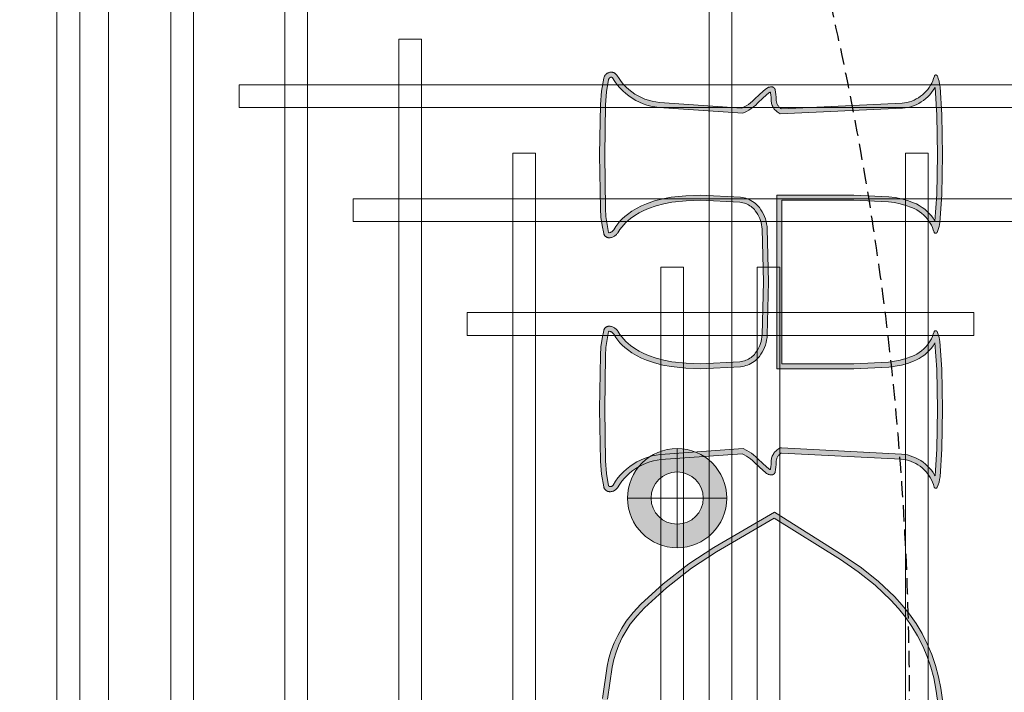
# Model space of a CAD drawing. Header units: millimetres. Extents: x -2073 to 35483, y -49920 to 11085.
# Tile 12 of 70: x 2967 to 3740, y -41444 to -40916. Entities that reach past the tile are written whole.
import ezdxf

# ---------------------------------------------------------------- set-up
doc = ezdxf.new("R2010")
doc.units = ezdxf.units.MM
doc.linetypes.add('DASHED', pattern=[19.05, 12.7, -6.35])
doc.linetypes.add('HIDDEN', pattern=[0.375, 0.25, -0.125])
for name, color, linetype, lineweight in [('Ceiling', 14, 'Continuous', 9), ('E Celing Lighting', 5, 'DASHED', 5), ('Lighting (Ceiling)', 160, 'Continuous', 15)]:
    doc.layers.add(name, color=color, linetype=linetype, lineweight=lineweight)
for name, color, linetype, true_color in [('FIRE-SPKLR-EQP-MPA-12SM-C', 2, 'HIDDEN', 0xffff00), ('RCP LAYOUT', 9, 'Continuous', 0x808080), ('UPRIGHT SPRINKLER EQP', 1, 'Continuous', 0xff0000)]:
    doc.layers.add(name, color=color, linetype=linetype, true_color=true_color)
doc.layers.add('PENDENT SPRINKLER', color=7, linetype='Continuous')

# ---------------------------------------------------------------- blocks, each defined once
blk = doc.blocks.new('SPKLR-EQP-PENDENT-68C')
at = {"layer": 'FIRE-SPKLR-EQP-MPA-12SM-C'}
blk.add_circle((0, 0), 2450, dxfattribs=at)
blk = doc.blocks.new('UPRIGHT SPRINKLER')
at = {"layer": 'FIRE-SPKLR-EQP-MPA-12SM-C', "linetype": 'DASHED'}
blk.add_circle((0, 0), 2450, dxfattribs=at)
blk = doc.blocks.new('kuaryfjeh')
at = {"ltscale": 0.25, "true_color": 0x808080}
h = blk.add_hatch(color=8, dxfattribs=at)
h.dxf.hatch_style = 1
h.paths.add_polyline_path([(53.457, -5.655), (53.454, -5.651), (53.45, -5.647), (53.446, -5.644), (53.441, -5.641), (53.438, -5.64), (53.435, -5.639), (53.071, -5.574), (52.703, -5.545), (51.164, -5.522), (49.574, -5.544), (49.336, -5.558), (49.101, -5.59), (48.868, -5.637), (48.866, -5.638), (48.865, -5.639), (48.863, -5.64), (48.861, -5.642), (48.86, -5.644), (48.859, -5.646), (48.858, -5.648), (48.858, -5.65), (48.857, -5.652), (48.857, -5.655), (48.86, -5.669), (48.864, -5.682), (48.868, -5.695), (48.873, -5.708), (48.879, -5.72), (48.886, -5.731), (48.894, -5.743), (48.902, -5.753), (48.911, -5.763), (48.921, -5.772), (48.931, -5.781), (48.942, -5.789), (49.038, -5.85), (49.119, -5.909), (49.196, -5.973), (49.268, -6.042), (49.336, -6.116), (49.399, -6.194), (49.493, -6.328), (49.577, -6.468), (49.652, -6.614), (49.716, -6.765), (49.798, -7.002), (49.862, -7.245), (49.907, -7.492), (49.954, -7.921), (49.969, -8.353), (49.91, -9.543), (49.903, -9.598), (49.892, -9.652), (49.877, -9.705), (49.859, -9.757), (49.838, -9.807), (49.813, -9.856), (49.785, -9.903), (49.754, -9.948), (49.72, -9.991), (49.683, -10.031), (49.643, -10.069), (49.601, -10.104), (49.539, -10.149), (49.475, -10.189), (49.408, -10.224), (49.338, -10.255), (49.267, -10.282), (49.195, -10.303), (49.12, -10.32), (49.046, -10.331), (48.971, -10.337), (47.397, -10.375), (45.823, -10.337), (45.749, -10.331), (45.674, -10.32), (45.6, -10.303), (45.527, -10.282), (45.456, -10.255), (45.386, -10.224), (45.319, -10.189), (45.255, -10.149), (45.193, -10.104), (45.151, -10.069), (45.112, -10.031), (45.075, -9.991), (45.04, -9.948), (45.009, -9.903), (44.981, -9.856), (44.956, -9.807), (44.935, -9.757), (44.917, -9.705), (44.902, -9.652), (44.891, -9.598), (44.884, -9.543), (44.825, -8.353), (44.84, -7.921), (44.887, -7.492), (44.932, -7.245), (44.996, -7.002), (45.078, -6.765), (45.142, -6.614), (45.217, -6.468), (45.301, -6.328), (45.395, -6.194), (45.458, -6.116), (45.526, -6.042), (45.598, -5.973), (45.675, -5.909), (45.756, -5.85), (45.852, -5.789), (45.863, -5.781), (45.873, -5.772), (45.883, -5.763), (45.892, -5.753), (45.9, -5.743), (45.908, -5.731), (45.915, -5.72), (45.921, -5.708), (45.926, -5.695), (45.93, -5.682), (45.934, -5.669), (45.937, -5.656), (45.937, -5.654), (45.937, -5.651), (45.936, -5.649), (45.936, -5.647), (45.935, -5.645), (45.933, -5.643), (45.932, -5.641), (45.93, -5.64), (45.929, -5.639), (45.927, -5.638), (45.693, -5.59), (45.458, -5.558), (45.22, -5.544), (43.63, -5.522), (42.144, -5.546), (41.764, -5.575), (41.39, -5.639), (41.385, -5.64), (41.38, -5.642), (41.375, -5.644), (41.37, -5.646), (41.366, -5.649), (41.361, -5.652), (41.357, -5.655), (41.353, -5.659), (41.349, -5.663), (41.345, -5.667), (41.342, -5.672), (41.339, -5.676), (41.336, -5.681), (41.334, -5.686), (41.331, -5.691), (41.33, -5.697), (41.328, -5.702), (41.328, -5.706), (41.327, -5.709), (41.327, -5.713), (41.327, -5.716), (41.327, -5.72), (41.328, -5.723), (41.329, -5.727), (41.33, -5.73), (41.331, -5.733), (41.332, -5.736), (41.334, -5.74), (41.335, -5.743), (41.337, -5.745), (41.34, -5.748), (41.342, -5.751), (41.344, -5.753), (41.347, -5.755), (41.35, -5.757), (41.454, -5.823), (41.55, -5.894), (41.642, -5.972), (41.728, -6.055), (41.809, -6.144), (41.883, -6.238), (41.951, -6.337), (42.013, -6.441), (42.067, -6.548), (42.114, -6.659), (42.153, -6.773), (42.185, -6.889), (42.209, -7.007), (42.225, -7.126), (42.393, -9.617), (42.341, -9.724), (42.3, -9.796), (42.254, -9.865), (42.205, -9.932), (42.152, -9.996), (42.098, -10.054), (41.941, -10.219), (41.793, -10.385), (41.787, -10.392), (41.783, -10.399), (41.779, -10.406), (41.775, -10.413), (41.772, -10.42), (41.769, -10.427), (41.767, -10.433), (41.793, -10.437), (41.858, -10.446), (41.923, -10.451), (41.994, -10.453), (42.019, -10.454), (42.05, -10.456), (42.079, -10.461), (42.109, -10.468), (42.138, -10.477), (42.166, -10.488), (42.194, -10.5), (42.221, -10.514), (42.246, -10.53), (42.271, -10.548), (42.295, -10.567), (42.317, -10.588), (42.338, -10.61), (42.357, -10.633), (42.375, -10.658), (42.413, -10.719), (42.249, -14.344), (42.238, -14.428), (42.222, -14.511), (42.2, -14.592), (42.173, -14.672), (42.141, -14.75), (42.103, -14.825), (42.061, -14.898), (42.013, -14.968), (41.961, -15.034), (41.905, -15.097), (41.845, -15.155), (41.781, -15.209), (41.713, -15.259), (41.642, -15.305), (41.634, -15.309), (42.452, -15.362), (43.63, -15.378), (44.804, -15.362), (45.593, -15.308), (45.575, -15.297), (45.505, -15.252), (45.439, -15.203), (45.376, -15.149), (45.306, -15.079), (45.242, -15.005), (45.184, -14.926), (45.131, -14.843), (45.085, -14.757), (45.046, -14.667), (44.984, -14.492), (44.934, -14.313), (44.897, -14.13), (44.873, -13.945), (44.825, -12.903), (44.825, -10.618), (49.969, -10.618), (49.969, -12.903), (49.921, -13.945), (49.897, -14.13), (49.86, -14.313), (49.81, -14.492), (49.748, -14.667), (49.709, -14.757), (49.663, -14.843), (49.61, -14.926), (49.552, -15.005), (49.488, -15.079), (49.418, -15.149), (49.356, -15.203), (49.289, -15.252), (49.22, -15.297), (49.201, -15.308), (49.99, -15.362), (51.164, -15.378), (52.34, -15.362), (53.141, -15.309), (53.121, -15.298), (53.049, -15.252), (52.979, -15.201), (52.914, -15.146), (52.852, -15.086), (52.794, -15.023), (52.741, -14.955), (52.692, -14.885), (52.648, -14.811), (52.609, -14.734), (52.576, -14.654), (52.547, -14.573), (52.525, -14.49), (52.507, -14.406), (52.496, -14.319), (52.318, -10.763), (52.318, -10.71), (52.353, -10.657), (52.37, -10.633), (52.389, -10.61), (52.41, -10.588), (52.432, -10.567), (52.456, -10.548), (52.48, -10.53), (52.506, -10.514), (52.533, -10.5), (52.561, -10.488), (52.589, -10.477), (52.618, -10.468), (52.647, -10.461), (52.677, -10.456), (52.707, -10.453), (52.733, -10.453), (52.803, -10.451), (52.869, -10.446), (52.934, -10.437), (52.96, -10.432), (52.958, -10.427), (52.955, -10.42), (52.952, -10.413), (52.948, -10.405), (52.944, -10.399), (52.94, -10.392), (52.934, -10.385), (52.786, -10.219), (52.629, -10.054), (52.576, -9.997), (52.523, -9.935), (52.475, -9.869), (52.431, -9.801), (52.39, -9.73), (52.337, -9.624), (52.512, -7.172), (52.529, -7.05), (52.554, -6.93), (52.588, -6.811), (52.628, -6.695), (52.677, -6.582), (52.733, -6.473), (52.796, -6.367), (52.865, -6.266), (52.942, -6.17), (53.024, -6.079), (53.113, -5.994), (53.206, -5.915), (53.305, -5.843), (53.415, -5.774), (53.421, -5.769), (53.426, -5.765), (53.432, -5.759), (53.437, -5.754), (53.441, -5.748), (53.446, -5.742), (53.449, -5.736), (53.453, -5.729), (53.456, -5.722)], flags=16)
h.paths.add_polyline_path([(53.514, -5.51), (53.525, -5.516), (53.535, -5.523), (53.545, -5.531), (53.555, -5.539), (53.563, -5.548), (53.572, -5.558), (53.579, -5.568), (53.586, -5.579), (53.593, -5.59), (53.598, -5.601), (53.603, -5.613), (53.607, -5.625), (53.61, -5.638), (53.612, -5.65), (53.613, -5.663), (53.614, -5.676), (53.614, -5.693), (53.612, -5.71), (53.61, -5.728), (53.606, -5.745), (53.601, -5.761), (53.595, -5.778), (53.588, -5.793), (53.58, -5.809), (53.572, -5.824), (53.562, -5.838), (53.551, -5.852), (53.539, -5.864), (53.527, -5.876), (53.513, -5.887), (53.499, -5.898), (53.39, -5.967), (53.299, -6.034), (53.213, -6.106), (53.132, -6.184), (53.056, -6.267), (52.986, -6.356), (52.922, -6.448), (52.864, -6.545), (52.813, -6.646), (52.768, -6.75), (52.731, -6.856), (52.7, -6.965), (52.677, -7.076), (52.661, -7.188), (52.49, -9.594), (52.522, -9.659), (52.558, -9.723), (52.598, -9.783), (52.642, -9.842), (52.688, -9.898), (52.738, -9.951), (52.896, -10.117), (53.049, -10.288), (53.06, -10.302), (53.07, -10.317), (53.079, -10.332), (53.087, -10.347), (53.094, -10.363), (53.1, -10.38), (53.105, -10.397), (53.109, -10.414), (53.112, -10.432), (53.114, -10.449), (53.114, -10.467), (53.114, -10.474), (53.114, -10.481), (53.112, -10.488), (53.111, -10.494), (53.109, -10.501), (53.107, -10.508), (53.104, -10.514), (53.1, -10.52), (53.097, -10.526), (53.093, -10.532), (53.088, -10.537), (53.084, -10.542), (53.079, -10.547), (53.073, -10.552), (53.068, -10.556), (53.062, -10.559), (53.056, -10.563), (53.05, -10.566), (53.043, -10.568), (53.037, -10.57), (53.03, -10.572), (52.957, -10.585), (52.885, -10.595), (52.811, -10.601), (52.738, -10.603), (52.717, -10.603), (52.697, -10.605), (52.677, -10.609), (52.657, -10.613), (52.637, -10.619), (52.618, -10.626), (52.599, -10.635), (52.581, -10.644), (52.564, -10.655), (52.547, -10.667), (52.531, -10.68), (52.516, -10.694), (52.502, -10.709), (52.489, -10.725), (52.476, -10.742), (52.468, -10.754), (52.468, -10.759), (52.645, -14.305), (52.655, -14.381), (52.671, -14.455), (52.691, -14.529), (52.716, -14.601), (52.745, -14.671), (52.78, -14.738), (52.818, -14.804), (52.861, -14.866), (52.909, -14.926), (52.96, -14.982), (53.014, -15.035), (53.072, -15.083), (53.133, -15.128), (53.197, -15.168), (53.264, -15.205), (53.332, -15.236), (53.403, -15.263), (53.478, -15.285), (53.481, -15.287), (53.484, -15.288), (53.487, -15.289), (53.49, -15.291), (53.492, -15.293), (53.495, -15.295), (53.497, -15.297), (53.499, -15.3), (53.501, -15.302), (53.503, -15.305), (53.505, -15.307), (53.506, -15.31), (53.508, -15.313), (53.509, -15.316), (53.509, -15.319), (53.51, -15.322), (53.511, -15.326), (53.511, -15.329), (53.511, -15.332), (53.511, -15.335), (53.51, -15.338), (53.51, -15.342), (53.509, -15.345), (53.508, -15.348), (53.507, -15.351), (53.505, -15.353), (53.504, -15.356), (53.502, -15.359), (53.5, -15.361), (53.498, -15.364), (53.496, -15.366), (53.493, -15.368), (53.491, -15.37), (53.488, -15.372), (53.485, -15.373), (53.482, -15.375), (53.408, -15.404), (53.332, -15.428), (53.254, -15.445), (53.175, -15.457), (52.346, -15.512), (51.164, -15.528), (49.984, -15.511), (49.16, -15.455), (49.1, -15.447), (49.04, -15.434), (48.982, -15.417), (48.924, -15.396), (48.868, -15.372), (48.866, -15.37), (48.863, -15.369), (48.86, -15.367), (48.858, -15.365), (48.855, -15.363), (48.853, -15.36), (48.851, -15.358), (48.849, -15.355), (48.847, -15.352), (48.846, -15.35), (48.845, -15.347), (48.843, -15.344), (48.842, -15.34), (48.842, -15.337), (48.841, -15.334), (48.841, -15.331), (48.841, -15.328), (48.841, -15.324), (48.841, -15.321), (48.842, -15.318), (48.842, -15.315), (48.843, -15.312), (48.844, -15.309), (48.846, -15.306), (48.847, -15.303), (48.849, -15.3), (48.851, -15.297), (48.853, -15.295), (48.855, -15.293), (48.857, -15.29), (48.86, -15.288), (48.862, -15.286), (48.865, -15.285), (48.868, -15.283), (48.871, -15.282), (48.874, -15.281), (48.877, -15.28), (48.946, -15.259), (49.014, -15.233), (49.079, -15.203), (49.143, -15.168), (49.204, -15.129), (49.262, -15.086), (49.316, -15.038), (49.378, -14.977), (49.435, -14.911), (49.486, -14.842), (49.533, -14.768), (49.574, -14.691), (49.609, -14.611), (49.667, -14.446), (49.714, -14.278), (49.749, -14.106), (49.771, -13.932), (49.819, -12.9), (49.819, -10.768), (44.975, -10.768), (44.975, -12.9), (45.023, -13.932), (45.045, -14.106), (45.08, -14.278), (45.127, -14.446), (45.185, -14.611), (45.22, -14.691), (45.261, -14.768), (45.308, -14.842), (45.359, -14.911), (45.416, -14.977), (45.478, -15.038), (45.533, -15.086), (45.591, -15.129), (45.651, -15.168), (45.715, -15.203), (45.78, -15.233), (45.848, -15.259), (45.917, -15.28), (45.92, -15.281), (45.923, -15.282), (45.926, -15.283), (45.929, -15.285), (45.932, -15.286), (45.934, -15.288), (45.937, -15.29), (45.939, -15.293), (45.941, -15.295), (45.943, -15.297), (45.945, -15.3), (45.947, -15.303), (45.948, -15.306), (45.95, -15.309), (45.951, -15.312), (45.952, -15.315), (45.952, -15.318), (45.953, -15.321), (45.953, -15.324), (45.953, -15.328), (45.953, -15.331), (45.953, -15.334), (45.952, -15.337), (45.952, -15.34), (45.951, -15.344), (45.95, -15.347), (45.948, -15.35), (45.947, -15.352), (45.945, -15.355), (45.943, -15.358), (45.941, -15.36), (45.939, -15.363), (45.936, -15.365), (45.934, -15.367), (45.931, -15.369), (45.928, -15.37), (45.926, -15.372), (45.87, -15.396), (45.812, -15.417), (45.754, -15.434), (45.694, -15.447), (45.634, -15.455), (44.81, -15.511), (43.63, -15.528), (42.446, -15.512), (41.612, -15.458), (41.529, -15.447), (41.448, -15.429), (41.368, -15.406), (41.29, -15.378), (41.287, -15.377), (41.284, -15.375), (41.281, -15.374), (41.279, -15.372), (41.277, -15.37), (41.274, -15.368), (41.272, -15.366), (41.27, -15.363), (41.268, -15.361), (41.267, -15.358), (41.265, -15.355), (41.264, -15.353), (41.263, -15.35), (41.262, -15.347), (41.261, -15.344), (41.261, -15.341), (41.261, -15.338), (41.26, -15.335), (41.26, -15.332), (41.261, -15.328), (41.261, -15.325), (41.262, -15.322), (41.263, -15.319), (41.264, -15.317), (41.265, -15.314), (41.267, -15.311), (41.268, -15.308), (41.27, -15.306), (41.272, -15.304), (41.274, -15.301), (41.276, -15.299), (41.279, -15.297), (41.281, -15.295), (41.284, -15.294), (41.286, -15.292), (41.289, -15.291), (41.292, -15.29), (41.365, -15.268), (41.434, -15.241), (41.501, -15.211), (41.566, -15.175), (41.628, -15.136), (41.688, -15.092), (41.744, -15.044), (41.797, -14.992), (41.847, -14.937), (41.892, -14.879), (41.934, -14.818), (41.971, -14.754), (42.004, -14.688), (42.033, -14.619), (42.057, -14.549), (42.076, -14.477), (42.09, -14.404), (42.099, -14.331), (42.261, -10.759), (42.25, -10.742), (42.238, -10.725), (42.225, -10.709), (42.211, -10.694), (42.196, -10.68), (42.18, -10.667), (42.163, -10.655), (42.146, -10.645), (42.128, -10.635), (42.109, -10.626), (42.09, -10.619), (42.07, -10.613), (42.05, -10.609), (42.03, -10.605), (42.01, -10.603), (41.989, -10.603), (41.916, -10.601), (41.842, -10.595), (41.769, -10.585), (41.697, -10.572), (41.69, -10.57), (41.684, -10.568), (41.677, -10.566), (41.671, -10.563), (41.665, -10.56), (41.659, -10.556), (41.654, -10.552), (41.648, -10.547), (41.643, -10.542), (41.638, -10.537), (41.634, -10.532), (41.63, -10.526), (41.626, -10.52), (41.623, -10.514), (41.62, -10.508), (41.618, -10.501), (41.616, -10.495), (41.614, -10.488), (41.613, -10.481), (41.613, -10.474), (41.612, -10.467), (41.613, -10.449), (41.615, -10.432), (41.618, -10.414), (41.621, -10.397), (41.626, -10.38), (41.633, -10.363), (41.64, -10.347), (41.648, -10.332), (41.657, -10.317), (41.667, -10.302), (41.678, -10.288), (41.831, -10.117), (41.989, -9.951), (42.04, -9.897), (42.087, -9.84), (42.131, -9.78), (42.171, -9.718), (42.208, -9.653), (42.241, -9.587), (42.076, -7.141), (42.061, -7.032), (42.039, -6.924), (42.01, -6.817), (41.974, -6.713), (41.931, -6.611), (41.881, -6.513), (41.825, -6.418), (41.763, -6.327), (41.694, -6.241), (41.62, -6.159), (41.541, -6.083), (41.457, -6.012), (41.369, -5.947), (41.265, -5.881), (41.254, -5.873), (41.244, -5.865), (41.234, -5.855), (41.225, -5.845), (41.217, -5.835), (41.209, -5.824), (41.203, -5.813), (41.196, -5.801), (41.191, -5.788), (41.187, -5.776), (41.183, -5.763), (41.18, -5.75), (41.178, -5.736), (41.177, -5.723), (41.177, -5.71), (41.178, -5.696), (41.179, -5.683), (41.182, -5.67), (41.186, -5.655), (41.19, -5.64), (41.196, -5.625), (41.203, -5.611), (41.211, -5.598), (41.219, -5.585), (41.229, -5.572), (41.239, -5.561), (41.25, -5.55), (41.262, -5.539), (41.274, -5.53), (41.287, -5.521), (41.3, -5.514), (41.314, -5.507), (41.329, -5.501), (41.343, -5.496), (41.358, -5.493), (41.745, -5.426), (42.137, -5.396), (43.63, -5.372), (45.225, -5.394), (45.472, -5.409), (45.718, -5.442), (45.96, -5.491), (45.971, -5.494), (45.982, -5.498), (45.992, -5.503), (46.002, -5.508), (46.012, -5.514), (46.021, -5.52), (46.03, -5.527), (46.038, -5.535), (46.046, -5.543), (46.053, -5.552), (46.059, -5.561), (46.065, -5.571), (46.071, -5.581), (46.075, -5.591), (46.079, -5.602), (46.082, -5.613), (46.084, -5.624), (46.086, -5.635), (46.087, -5.647), (46.087, -5.658), (46.086, -5.669), (46.085, -5.681), (46.08, -5.704), (46.074, -5.727), (46.066, -5.749), (46.057, -5.771), (46.046, -5.792), (46.034, -5.812), (46.021, -5.832), (46.006, -5.85), (45.991, -5.867), (45.974, -5.884), (45.956, -5.899), (45.937, -5.913), (45.841, -5.974), (45.768, -6.027), (45.698, -6.085), (45.633, -6.147), (45.572, -6.214), (45.515, -6.285), (45.427, -6.41), (45.348, -6.541), (45.278, -6.678), (45.218, -6.819), (45.139, -7.046), (45.078, -7.278), (45.035, -7.514), (44.99, -7.932), (44.975, -8.352), (45.033, -9.529), (45.039, -9.573), (45.048, -9.617), (45.06, -9.66), (45.075, -9.703), (45.092, -9.744), (45.112, -9.784), (45.135, -9.822), (45.161, -9.859), (45.189, -9.893), (45.219, -9.926), (45.251, -9.957), (45.285, -9.985), (45.339, -10.024), (45.394, -10.059), (45.452, -10.09), (45.512, -10.116), (45.574, -10.139), (45.637, -10.158), (45.701, -10.172), (45.766, -10.182), (45.831, -10.187), (47.397, -10.225), (48.963, -10.187), (49.028, -10.182), (49.093, -10.172), (49.157, -10.158), (49.22, -10.139), (49.282, -10.116), (49.342, -10.09), (49.4, -10.059), (49.456, -10.024), (49.509, -9.985), (49.543, -9.957), (49.575, -9.926), (49.606, -9.893), (49.633, -9.859), (49.659, -9.822), (49.682, -9.784), (49.702, -9.744), (49.719, -9.703), (49.734, -9.66), (49.746, -9.617), (49.755, -9.573), (49.761, -9.529), (49.819, -8.352), (49.804, -7.932), (49.759, -7.514), (49.716, -7.278), (49.655, -7.046), (49.576, -6.819), (49.516, -6.678), (49.446, -6.541), (49.367, -6.41), (49.279, -6.285), (49.223, -6.214), (49.161, -6.147), (49.096, -6.085), (49.026, -6.027), (48.953, -5.974), (48.857, -5.913), (48.838, -5.899), (48.82, -5.884), (48.803, -5.867), (48.788, -5.85), (48.773, -5.832), (48.76, -5.812), (48.748, -5.792), (48.737, -5.771), (48.728, -5.749), (48.72, -5.727), (48.714, -5.704), (48.709, -5.681), (48.708, -5.669), (48.707, -5.658), (48.707, -5.647), (48.708, -5.635), (48.71, -5.624), (48.712, -5.613), (48.715, -5.602), (48.719, -5.591), (48.723, -5.581), (48.729, -5.571), (48.735, -5.561), (48.741, -5.552), (48.748, -5.543), (48.756, -5.535), (48.764, -5.527), (48.773, -5.52), (48.782, -5.514), (48.792, -5.508), (48.802, -5.503), (48.812, -5.498), (48.823, -5.494), (48.834, -5.491), (49.076, -5.442), (49.322, -5.409), (49.569, -5.394), (51.164, -5.372), (52.71, -5.395), (53.09, -5.425), (53.467, -5.492)])
h = blk.add_hatch(color=8, dxfattribs=at)
h.dxf.hatch_style = 1
h.paths.add_polyline_path([(63.599, -15.074), (63.908, -14.944), (64.204, -14.794), (64.49, -14.623), (64.763, -14.434), (65.023, -14.226), (65.268, -14.001), (65.706, -13.536), (66.106, -13.037), (66.469, -12.507), (67.698, -10.546), (66.697, -8.834), (66.217, -8.097), (65.635, -7.35), (65.042, -6.698), (64.806, -6.479), (64.552, -6.281), (64.358, -6.154), (64.155, -6.041), (63.945, -5.943), (63.729, -5.859), (63.507, -5.791), (63.281, -5.74), (62.335, -5.603), (61.379, -5.553), (61.048, -5.556), (60.716, -5.553), (59.76, -5.603), (58.814, -5.74), (58.589, -5.791), (58.367, -5.859), (58.15, -5.943), (57.94, -6.041), (57.737, -6.154), (57.543, -6.281), (57.289, -6.479), (57.053, -6.698), (56.46, -7.35), (55.878, -8.097), (55.398, -8.834), (54.397, -10.546), (55.627, -12.507), (55.989, -13.037), (56.389, -13.536), (56.827, -14.001), (57.072, -14.226), (57.332, -14.434), (57.606, -14.623), (57.891, -14.794), (58.188, -14.944), (58.496, -15.074), (58.813, -15.184), (59.136, -15.271), (59.464, -15.336), (59.796, -15.379), (60.417, -15.415), (61.048, -15.406), (61.678, -15.415), (62.3, -15.379), (62.631, -15.336), (62.96, -15.271), (63.283, -15.184)], flags=16)
h.paths.add_polyline_path([(61.681, -15.565), (62.314, -15.529), (62.656, -15.484), (62.994, -15.417), (63.327, -15.327), (63.653, -15.215), (63.971, -15.08), (64.277, -14.925), (64.571, -14.75), (64.853, -14.554), (65.121, -14.34), (65.374, -14.108), (65.819, -13.634), (66.227, -13.127), (66.594, -12.589), (67.874, -10.549), (66.825, -8.756), (66.34, -8.01), (65.75, -7.253), (65.149, -6.592), (64.904, -6.364), (64.639, -6.159), (64.436, -6.026), (64.224, -5.907), (64.004, -5.804), (63.777, -5.717), (63.545, -5.646), (63.309, -5.592), (62.35, -5.453), (61.382, -5.403), (61.048, -5.406), (60.713, -5.403), (59.745, -5.453), (58.786, -5.592), (58.55, -5.646), (58.318, -5.717), (58.091, -5.804), (57.872, -5.907), (57.659, -6.026), (57.456, -6.159), (57.192, -6.364), (56.946, -6.592), (56.345, -7.253), (55.756, -8.01), (55.271, -8.756), (54.221, -10.549), (55.501, -12.589), (55.868, -13.127), (56.276, -13.634), (56.722, -14.108), (56.974, -14.34), (57.242, -14.554), (57.524, -14.75), (57.819, -14.925), (58.124, -15.08), (58.442, -15.215), (58.768, -15.327), (59.101, -15.417), (59.44, -15.484), (59.782, -15.529), (60.414, -15.565), (61.048, -15.556)])
at = {"layer": 'E Celing Lighting', "color": 8, "true_color": 0x808080}
for p, q in [((53.467, -5.492), (53.479, -5.495)), ((53.479, -5.495), (53.491, -5.499)), ((53.491, -5.499), (53.502, -5.504)), ((53.502, -5.504), (53.514, -5.51)), ((53.456, -5.722), (53.458, -5.715)), ((53.46, -5.66), (53.457, -5.655)), ((53.458, -5.715), (53.461, -5.708)), ((53.462, -5.665), (53.46, -5.66)), ((53.461, -5.708), (53.462, -5.7)), ((53.463, -5.671), (53.462, -5.665)), ((53.462, -5.7), (53.463, -5.693)), ((53.464, -5.677), (53.463, -5.671)), ((53.463, -5.693), (53.464, -5.686)), ((53.464, -5.686), (53.464, -5.677))]:
    blk.add_line(p, q, dxfattribs=at)
for points in [[(53.514, -5.51), (53.525, -5.516), (53.535, -5.523), (53.545, -5.531), (53.555, -5.539), (53.563, -5.548), (53.572, -5.558), (53.579, -5.568), (53.586, -5.579), (53.593, -5.59), (53.598, -5.601), (53.603, -5.613), (53.607, -5.625), (53.61, -5.638), (53.612, -5.65), (53.613, -5.663), (53.614, -5.676), (53.614, -5.693), (53.612, -5.71), (53.61, -5.728), (53.606, -5.745), (53.601, -5.761), (53.595, -5.778), (53.588, -5.793), (53.58, -5.809), (53.572, -5.824), (53.562, -5.838), (53.551, -5.852), (53.539, -5.864), (53.527, -5.876), (53.513, -5.887), (53.499, -5.898), (53.39, -5.967), (53.299, -6.034), (53.213, -6.106), (53.132, -6.184), (53.056, -6.267), (52.986, -6.356), (52.922, -6.448), (52.864, -6.545), (52.813, -6.646), (52.768, -6.75), (52.731, -6.856), (52.7, -6.965), (52.677, -7.076), (52.661, -7.188), (52.49, -9.594), (52.522, -9.659), (52.558, -9.723), (52.598, -9.783), (52.642, -9.842), (52.688, -9.898), (52.738, -9.951), (52.896, -10.117), (53.049, -10.288), (53.06, -10.302), (53.07, -10.317), (53.079, -10.332), (53.087, -10.347), (53.094, -10.363), (53.1, -10.38), (53.105, -10.397), (53.109, -10.414), (53.112, -10.432), (53.114, -10.449), (53.114, -10.467), (53.114, -10.474), (53.114, -10.481), (53.112, -10.488), (53.111, -10.494), (53.109, -10.501), (53.107, -10.508), (53.104, -10.514), (53.1, -10.52), (53.097, -10.526), (53.093, -10.532), (53.088, -10.537), (53.084, -10.542), (53.079, -10.547), (53.073, -10.552), (53.068, -10.556), (53.062, -10.559), (53.056, -10.563), (53.05, -10.566), (53.043, -10.568), (53.037, -10.57), (53.03, -10.572), (52.957, -10.585), (52.885, -10.595), (52.811, -10.601), (52.738, -10.603), (52.717, -10.603), (52.697, -10.605), (52.677, -10.609), (52.657, -10.613), (52.637, -10.619), (52.618, -10.626), (52.599, -10.635), (52.581, -10.644), (52.564, -10.655), (52.547, -10.667), (52.531, -10.68), (52.516, -10.694), (52.502, -10.709), (52.489, -10.725), (52.476, -10.742), (52.468, -10.754), (52.468, -10.759), (52.645, -14.305), (52.655, -14.381), (52.671, -14.455), (52.691, -14.529), (52.716, -14.601), (52.745, -14.671), (52.78, -14.738), (52.818, -14.804), (52.861, -14.866), (52.909, -14.926), (52.96, -14.982), (53.014, -15.035), (53.072, -15.083), (53.133, -15.128), (53.197, -15.168), (53.264, -15.205), (53.332, -15.236), (53.403, -15.263), (53.478, -15.285), (53.481, -15.287), (53.484, -15.288), (53.487, -15.289), (53.49, -15.291), (53.492, -15.293), (53.495, -15.295), (53.497, -15.297), (53.499, -15.3), (53.501, -15.302), (53.503, -15.305), (53.505, -15.307), (53.506, -15.31), (53.508, -15.313), (53.509, -15.316), (53.509, -15.319), (53.51, -15.322), (53.511, -15.326), (53.511, -15.329), (53.511, -15.332), (53.511, -15.335), (53.51, -15.338), (53.51, -15.342), (53.509, -15.345), (53.508, -15.348), (53.507, -15.351), (53.505, -15.353), (53.504, -15.356), (53.502, -15.359), (53.5, -15.361), (53.498, -15.364), (53.496, -15.366), (53.493, -15.368), (53.491, -15.37), (53.488, -15.372), (53.485, -15.373), (53.482, -15.375), (53.408, -15.404), (53.332, -15.428), (53.254, -15.445), (53.175, -15.457), (52.346, -15.512), (51.164, -15.528), (49.984, -15.511), (49.16, -15.455), (49.1, -15.447), (49.04, -15.434), (48.982, -15.417), (48.924, -15.396), (48.868, -15.372), (48.866, -15.37), (48.863, -15.369), (48.86, -15.367), (48.858, -15.365), (48.855, -15.363), (48.853, -15.36), (48.851, -15.358), (48.849, -15.355), (48.847, -15.352), (48.846, -15.35), (48.845, -15.347), (48.843, -15.344), (48.842, -15.34), (48.842, -15.337), (48.841, -15.334), (48.841, -15.331), (48.841, -15.328), (48.841, -15.324), (48.841, -15.321), (48.842, -15.318), (48.842, -15.315), (48.843, -15.312), (48.844, -15.309), (48.846, -15.306), (48.847, -15.303), (48.849, -15.3), (48.851, -15.297), (48.853, -15.295), (48.855, -15.293), (48.857, -15.29), (48.86, -15.288), (48.862, -15.286), (48.865, -15.285), (48.868, -15.283), (48.871, -15.282), (48.874, -15.281), (48.877, -15.28), (48.946, -15.259), (49.014, -15.233), (49.079, -15.203), (49.143, -15.168), (49.204, -15.129), (49.262, -15.086), (49.316, -15.038), (49.378, -14.977), (49.435, -14.911), (49.486, -14.842), (49.533, -14.768), (49.574, -14.691), (49.609, -14.611), (49.667, -14.446), (49.714, -14.278), (49.749, -14.106), (49.771, -13.932), (49.819, -12.9), (49.819, -10.768), (44.975, -10.768), (44.975, -12.9), (45.023, -13.932), (45.045, -14.106), (45.08, -14.278), (45.127, -14.446), (45.185, -14.611), (45.22, -14.691), (45.261, -14.768), (45.308, -14.842), (45.359, -14.911), (45.416, -14.977), (45.478, -15.038), (45.533, -15.086), (45.591, -15.129), (45.651, -15.168), (45.715, -15.203), (45.78, -15.233), (45.848, -15.259), (45.917, -15.28), (45.92, -15.281), (45.923, -15.282), (45.926, -15.283), (45.929, -15.285), (45.932, -15.286), (45.934, -15.288), (45.937, -15.29), (45.939, -15.293), (45.941, -15.295), (45.943, -15.297), (45.945, -15.3), (45.947, -15.303), (45.948, -15.306), (45.95, -15.309), (45.951, -15.312), (45.952, -15.315), (45.952, -15.318), (45.953, -15.321), (45.953, -15.324), (45.953, -15.328), (45.953, -15.331), (45.953, -15.334), (45.952, -15.337), (45.952, -15.34), (45.951, -15.344), (45.95, -15.347), (45.948, -15.35), (45.947, -15.352), (45.945, -15.355), (45.943, -15.358), (45.941, -15.36), (45.939, -15.363), (45.936, -15.365), (45.934, -15.367), (45.931, -15.369), (45.928, -15.37), (45.926, -15.372), (45.87, -15.396), (45.812, -15.417), (45.754, -15.434), (45.694, -15.447), (45.634, -15.455), (44.81, -15.511), (43.63, -15.528), (42.446, -15.512), (41.612, -15.458), (41.529, -15.447), (41.448, -15.429), (41.368, -15.406), (41.29, -15.378), (41.287, -15.377), (41.284, -15.375), (41.281, -15.374), (41.279, -15.372), (41.277, -15.37), (41.274, -15.368), (41.272, -15.366), (41.27, -15.363), (41.268, -15.361), (41.267, -15.358), (41.265, -15.355), (41.264, -15.353), (41.263, -15.35), (41.262, -15.347), (41.261, -15.344), (41.261, -15.341), (41.261, -15.338), (41.26, -15.335), (41.26, -15.332), (41.261, -15.328), (41.261, -15.325), (41.262, -15.322), (41.263, -15.319), (41.264, -15.317), (41.265, -15.314), (41.267, -15.311), (41.268, -15.308), (41.27, -15.306), (41.272, -15.304), (41.274, -15.301), (41.276, -15.299), (41.279, -15.297), (41.281, -15.295), (41.284, -15.294), (41.286, -15.292), (41.289, -15.291), (41.292, -15.29), (41.365, -15.268), (41.434, -15.241), (41.501, -15.211), (41.566, -15.175), (41.628, -15.136), (41.688, -15.092), (41.744, -15.044), (41.797, -14.992), (41.847, -14.937), (41.892, -14.879), (41.934, -14.818), (41.971, -14.754), (42.004, -14.688), (42.033, -14.619), (42.057, -14.549), (42.076, -14.477), (42.09, -14.404), (42.099, -14.331), (42.261, -10.759), (42.25, -10.742), (42.238, -10.725), (42.225, -10.709), (42.211, -10.694), (42.196, -10.68), (42.18, -10.667), (42.163, -10.655), (42.146, -10.645), (42.128, -10.635), (42.109, -10.626), (42.09, -10.619), (42.07, -10.613), (42.05, -10.609), (42.03, -10.605), (42.01, -10.603), (41.989, -10.603), (41.916, -10.601), (41.842, -10.595), (41.769, -10.585), (41.697, -10.572), (41.69, -10.57), (41.684, -10.568), (41.677, -10.566), (41.671, -10.563), (41.665, -10.56), (41.659, -10.556), (41.654, -10.552), (41.648, -10.547), (41.643, -10.542), (41.638, -10.537), (41.634, -10.532), (41.63, -10.526), (41.626, -10.52), (41.623, -10.514), (41.62, -10.508), (41.618, -10.501), (41.616, -10.495), (41.614, -10.488), (41.613, -10.481), (41.613, -10.474), (41.612, -10.467), (41.613, -10.449), (41.615, -10.432), (41.618, -10.414), (41.621, -10.397), (41.626, -10.38), (41.633, -10.363), (41.64, -10.347), (41.648, -10.332), (41.657, -10.317), (41.667, -10.302), (41.678, -10.288), (41.831, -10.117), (41.989, -9.951), (42.04, -9.897), (42.087, -9.84), (42.131, -9.78), (42.171, -9.718), (42.208, -9.653), (42.241, -9.587), (42.076, -7.141), (42.061, -7.032), (42.039, -6.924), (42.01, -6.817), (41.974, -6.713), (41.931, -6.611), (41.881, -6.513), (41.825, -6.418), (41.763, -6.327), (41.694, -6.241), (41.62, -6.159), (41.541, -6.083), (41.457, -6.012), (41.369, -5.947), (41.265, -5.881), (41.254, -5.873), (41.244, -5.865), (41.234, -5.855), (41.225, -5.845), (41.217, -5.835), (41.209, -5.824), (41.203, -5.813), (41.196, -5.801), (41.191, -5.788), (41.187, -5.776), (41.183, -5.763), (41.18, -5.75), (41.178, -5.736), (41.177, -5.723), (41.177, -5.71), (41.178, -5.696), (41.179, -5.683), (41.182, -5.67), (41.186, -5.655), (41.19, -5.64), (41.196, -5.625), (41.203, -5.611), (41.211, -5.598), (41.219, -5.585), (41.229, -5.572), (41.239, -5.561), (41.25, -5.55), (41.262, -5.539), (41.274, -5.53), (41.287, -5.521), (41.3, -5.514), (41.314, -5.507), (41.329, -5.501), (41.343, -5.496), (41.358, -5.493), (41.745, -5.426), (42.137, -5.396), (43.63, -5.372), (45.225, -5.394), (45.472, -5.409), (45.718, -5.442), (45.96, -5.491), (45.971, -5.494), (45.982, -5.498), (45.992, -5.503), (46.002, -5.508), (46.012, -5.514), (46.021, -5.52), (46.03, -5.527), (46.038, -5.535), (46.046, -5.543), (46.053, -5.552), (46.059, -5.561), (46.065, -5.571), (46.071, -5.581), (46.075, -5.591), (46.079, -5.602), (46.082, -5.613), (46.084, -5.624), (46.086, -5.635), (46.087, -5.647), (46.087, -5.658), (46.086, -5.669), (46.085, -5.681), (46.08, -5.704), (46.074, -5.727), (46.066, -5.749), (46.057, -5.771), (46.046, -5.792), (46.034, -5.812), (46.021, -5.832), (46.006, -5.85), (45.991, -5.867), (45.974, -5.884), (45.956, -5.899), (45.937, -5.913), (45.841, -5.974), (45.768, -6.027), (45.698, -6.085), (45.633, -6.147), (45.572, -6.214), (45.515, -6.285), (45.427, -6.41), (45.348, -6.541), (45.278, -6.678), (45.218, -6.819), (45.139, -7.046), (45.078, -7.278), (45.035, -7.514), (44.99, -7.932), (44.975, -8.352), (45.033, -9.529), (45.039, -9.573), (45.048, -9.617), (45.06, -9.66), (45.075, -9.703), (45.092, -9.744), (45.112, -9.784), (45.135, -9.822), (45.161, -9.859), (45.189, -9.893), (45.219, -9.926), (45.251, -9.957), (45.285, -9.985), (45.339, -10.024), (45.394, -10.059), (45.452, -10.09), (45.512, -10.116), (45.574, -10.139), (45.637, -10.158), (45.701, -10.172), (45.766, -10.182), (45.831, -10.187), (47.397, -10.225), (48.963, -10.187), (49.028, -10.182), (49.093, -10.172), (49.157, -10.158), (49.22, -10.139), (49.282, -10.116), (49.342, -10.09), (49.4, -10.059), (49.456, -10.024), (49.509, -9.985), (49.543, -9.957), (49.575, -9.926), (49.606, -9.893), (49.633, -9.859), (49.659, -9.822), (49.682, -9.784), (49.702, -9.744), (49.719, -9.703), (49.734, -9.66), (49.746, -9.617), (49.755, -9.573), (49.761, -9.529), (49.819, -8.352), (49.804, -7.932), (49.759, -7.514), (49.716, -7.278), (49.655, -7.046), (49.576, -6.819), (49.516, -6.678), (49.446, -6.541), (49.367, -6.41), (49.279, -6.285), (49.223, -6.214), (49.161, -6.147), (49.096, -6.085), (49.026, -6.027), (48.953, -5.974), (48.857, -5.913), (48.838, -5.899), (48.82, -5.884), (48.803, -5.867), (48.788, -5.85), (48.773, -5.832), (48.76, -5.812), (48.748, -5.792), (48.737, -5.771), (48.728, -5.749), (48.72, -5.727), (48.714, -5.704), (48.709, -5.681), (48.708, -5.669), (48.707, -5.658), (48.707, -5.647), (48.708, -5.635), (48.71, -5.624), (48.712, -5.613), (48.715, -5.602), (48.719, -5.591), (48.723, -5.581), (48.729, -5.571), (48.735, -5.561), (48.741, -5.552), (48.748, -5.543), (48.756, -5.535), (48.764, -5.527), (48.773, -5.52), (48.782, -5.514), (48.792, -5.508), (48.802, -5.503), (48.812, -5.498), (48.823, -5.494), (48.834, -5.491), (49.076, -5.442), (49.322, -5.409), (49.569, -5.394), (51.164, -5.372), (52.71, -5.395), (53.09, -5.425), (53.467, -5.492)], [(53.457, -5.655), (53.454, -5.651), (53.45, -5.647), (53.446, -5.644), (53.441, -5.641), (53.438, -5.64), (53.435, -5.639), (53.071, -5.574), (52.703, -5.545), (51.164, -5.522), (49.574, -5.544), (49.336, -5.558), (49.101, -5.59), (48.868, -5.637), (48.866, -5.638), (48.865, -5.639), (48.863, -5.64), (48.861, -5.642), (48.86, -5.644), (48.859, -5.646), (48.858, -5.648), (48.858, -5.65), (48.857, -5.652), (48.857, -5.655), (48.86, -5.669), (48.864, -5.682), (48.868, -5.695), (48.873, -5.708), (48.879, -5.72), (48.886, -5.731), (48.894, -5.743), (48.902, -5.753), (48.911, -5.763), (48.921, -5.772), (48.931, -5.781), (48.942, -5.789), (49.038, -5.85), (49.119, -5.909), (49.196, -5.973), (49.268, -6.042), (49.336, -6.116), (49.399, -6.194), (49.493, -6.328), (49.577, -6.468), (49.652, -6.614), (49.716, -6.765), (49.798, -7.002), (49.862, -7.245), (49.907, -7.492), (49.954, -7.921), (49.969, -8.353), (49.91, -9.543), (49.903, -9.598), (49.892, -9.652), (49.877, -9.705), (49.859, -9.757), (49.838, -9.807), (49.813, -9.856), (49.785, -9.903), (49.754, -9.948), (49.72, -9.991), (49.683, -10.031), (49.643, -10.069), (49.601, -10.104), (49.539, -10.149), (49.475, -10.189), (49.408, -10.224), (49.338, -10.255), (49.267, -10.282), (49.195, -10.303), (49.12, -10.32), (49.046, -10.331), (48.971, -10.337), (47.397, -10.375), (45.823, -10.337), (45.749, -10.331), (45.674, -10.32), (45.6, -10.303), (45.527, -10.282), (45.456, -10.255), (45.386, -10.224), (45.319, -10.189), (45.255, -10.149), (45.193, -10.104), (45.151, -10.069), (45.112, -10.031), (45.075, -9.991), (45.04, -9.948), (45.009, -9.903), (44.981, -9.856), (44.956, -9.807), (44.935, -9.757), (44.917, -9.705), (44.902, -9.652), (44.891, -9.598), (44.884, -9.543), (44.825, -8.353), (44.84, -7.921), (44.887, -7.492), (44.932, -7.245), (44.996, -7.002), (45.078, -6.765), (45.142, -6.614), (45.217, -6.468), (45.301, -6.328), (45.395, -6.194), (45.458, -6.116), (45.526, -6.042), (45.598, -5.973), (45.675, -5.909), (45.756, -5.85), (45.852, -5.789), (45.863, -5.781), (45.873, -5.772), (45.883, -5.763), (45.892, -5.753), (45.9, -5.743), (45.908, -5.731), (45.915, -5.72), (45.921, -5.708), (45.926, -5.695), (45.93, -5.682), (45.934, -5.669), (45.937, -5.656), (45.937, -5.654), (45.937, -5.651), (45.936, -5.649), (45.936, -5.647), (45.935, -5.645), (45.933, -5.643), (45.932, -5.641), (45.93, -5.64), (45.929, -5.639), (45.927, -5.638), (45.693, -5.59), (45.458, -5.558), (45.22, -5.544), (43.63, -5.522), (42.144, -5.546), (41.764, -5.575), (41.39, -5.639), (41.385, -5.64), (41.38, -5.642), (41.375, -5.644), (41.37, -5.646), (41.366, -5.649), (41.361, -5.652), (41.357, -5.655), (41.353, -5.659), (41.349, -5.663), (41.345, -5.667), (41.342, -5.672), (41.339, -5.676), (41.336, -5.681), (41.334, -5.686), (41.331, -5.691), (41.33, -5.697), (41.328, -5.702), (41.328, -5.706), (41.327, -5.709), (41.327, -5.713), (41.327, -5.716), (41.327, -5.72), (41.328, -5.723), (41.329, -5.727), (41.33, -5.73), (41.331, -5.733), (41.332, -5.736), (41.334, -5.74), (41.335, -5.743), (41.337, -5.745), (41.34, -5.748), (41.342, -5.751), (41.344, -5.753), (41.347, -5.755), (41.35, -5.757), (41.454, -5.823), (41.55, -5.894), (41.642, -5.972), (41.728, -6.055), (41.809, -6.144), (41.883, -6.238), (41.951, -6.337), (42.013, -6.441), (42.067, -6.548), (42.114, -6.659), (42.153, -6.773), (42.185, -6.889), (42.209, -7.007), (42.225, -7.126), (42.393, -9.617), (42.341, -9.724), (42.3, -9.796), (42.254, -9.865), (42.205, -9.932), (42.152, -9.996), (42.098, -10.054), (41.941, -10.219), (41.793, -10.385), (41.787, -10.392), (41.783, -10.399), (41.779, -10.406), (41.775, -10.413), (41.772, -10.42), (41.769, -10.427), (41.767, -10.433), (41.793, -10.437), (41.858, -10.446), (41.923, -10.451), (41.994, -10.453), (42.019, -10.454), (42.05, -10.456), (42.079, -10.461), (42.109, -10.468), (42.138, -10.477), (42.166, -10.488), (42.194, -10.5), (42.221, -10.514), (42.246, -10.53), (42.271, -10.548), (42.295, -10.567), (42.317, -10.588), (42.338, -10.61), (42.357, -10.633), (42.375, -10.658), (42.413, -10.719), (42.249, -14.344), (42.238, -14.428), (42.222, -14.511), (42.2, -14.592), (42.173, -14.672), (42.141, -14.75), (42.103, -14.825), (42.061, -14.898), (42.013, -14.968), (41.961, -15.034), (41.905, -15.097), (41.845, -15.155), (41.781, -15.209), (41.713, -15.259), (41.642, -15.305), (41.634, -15.309), (42.452, -15.362), (43.63, -15.378), (44.804, -15.362), (45.593, -15.308), (45.575, -15.297), (45.505, -15.252), (45.439, -15.203), (45.376, -15.149), (45.306, -15.079), (45.242, -15.005), (45.184, -14.926), (45.131, -14.843), (45.085, -14.757), (45.046, -14.667), (44.984, -14.492), (44.934, -14.313), (44.897, -14.13), (44.873, -13.945), (44.825, -12.903), (44.825, -10.618), (49.969, -10.618), (49.969, -12.903), (49.921, -13.945), (49.897, -14.13), (49.86, -14.313), (49.81, -14.492), (49.748, -14.667), (49.709, -14.757), (49.663, -14.843), (49.61, -14.926), (49.552, -15.005), (49.488, -15.079), (49.418, -15.149), (49.356, -15.203), (49.289, -15.252), (49.22, -15.297), (49.201, -15.308), (49.99, -15.362), (51.164, -15.378), (52.34, -15.362), (53.141, -15.309), (53.121, -15.298), (53.049, -15.252), (52.979, -15.201), (52.914, -15.146), (52.852, -15.086), (52.794, -15.023), (52.741, -14.955), (52.692, -14.885), (52.648, -14.811), (52.609, -14.734), (52.576, -14.654), (52.547, -14.573), (52.525, -14.49), (52.507, -14.406), (52.496, -14.319), (52.318, -10.763), (52.318, -10.71), (52.353, -10.657), (52.37, -10.633), (52.389, -10.61), (52.41, -10.588), (52.432, -10.567), (52.456, -10.548), (52.48, -10.53), (52.506, -10.514), (52.533, -10.5), (52.561, -10.488), (52.589, -10.477), (52.618, -10.468), (52.647, -10.461), (52.677, -10.456), (52.707, -10.453), (52.733, -10.453), (52.803, -10.451), (52.869, -10.446), (52.934, -10.437), (52.96, -10.432), (52.958, -10.427), (52.955, -10.42), (52.952, -10.413), (52.948, -10.405), (52.944, -10.399), (52.94, -10.392), (52.934, -10.385), (52.786, -10.219), (52.629, -10.054), (52.576, -9.997), (52.523, -9.935), (52.475, -9.869), (52.431, -9.801), (52.39, -9.73), (52.337, -9.624), (52.512, -7.172), (52.529, -7.05), (52.554, -6.93), (52.588, -6.811), (52.628, -6.695), (52.677, -6.582), (52.733, -6.473), (52.796, -6.367), (52.865, -6.266), (52.942, -6.17), (53.024, -6.079), (53.113, -5.994), (53.206, -5.915), (53.305, -5.843), (53.415, -5.774), (53.421, -5.769), (53.426, -5.765), (53.432, -5.759), (53.437, -5.754), (53.441, -5.748), (53.446, -5.742), (53.449, -5.736), (53.453, -5.729), (53.456, -5.722)]]:
    blk.add_lwpolyline(points, close=True, dxfattribs=at)
for points in [[(59.745, -5.453), (58.786, -5.592), (58.55, -5.646), (58.318, -5.717), (58.091, -5.804), (57.872, -5.907), (57.659, -6.026), (57.456, -6.159), (57.192, -6.364), (56.946, -6.592), (56.345, -7.253), (55.756, -8.01), (55.271, -8.756), (54.221, -10.549), (55.501, -12.589), (55.868, -13.127), (56.276, -13.634), (56.722, -14.108), (56.974, -14.34), (57.242, -14.554), (57.524, -14.75), (57.819, -14.925), (58.124, -15.08), (58.442, -15.215), (58.768, -15.327), (59.101, -15.417), (59.44, -15.484), (59.782, -15.529)], [(59.76, -5.603), (58.814, -5.74), (58.589, -5.791), (58.367, -5.859), (58.15, -5.943), (57.94, -6.041), (57.737, -6.154), (57.543, -6.281), (57.289, -6.479), (57.053, -6.698), (56.46, -7.35), (55.878, -8.097), (55.398, -8.834), (54.397, -10.546), (55.627, -12.507), (55.989, -13.037), (56.389, -13.536), (56.827, -14.001), (57.072, -14.226), (57.332, -14.434), (57.606, -14.623), (57.891, -14.794), (58.188, -14.944), (58.496, -15.074), (58.813, -15.184), (59.136, -15.271), (59.464, -15.336), (59.796, -15.379)]]:
    blk.add_lwpolyline(points, dxfattribs=at)
blk = doc.blocks.new('cl')
at = {"layer": 'Lighting (Ceiling)', "true_color": 0x808080}
h = blk.add_hatch(color=8, dxfattribs=at)
h.dxf.hatch_style = 1
h.paths.add_polyline_path([(1.533, 0.03, 1), (-1.533, 0.03, 1)])
h.paths.add_polyline_path([(-0.806, 0.03, -1), (0.806, 0.03, -1)], flags=16)
at = {"layer": 'Lighting (Ceiling)', "color": 8, "true_color": 0x808080}
for p, q in [((0, 1.562), (0, -1.503)), ((-1.533, 0.03), (1.533, 0.03))]:
    blk.add_line(p, q, dxfattribs=at)
for radius in [1.533, 0.806]:
    blk.add_circle((0, 0.03), radius, dxfattribs=at)
blk = doc.blocks.new('iserb jk')
at = {"layer": 'E Celing Lighting'}
blk.add_blockref('cl', (1718003.555, -80082.273), dxfattribs=at)
blk = doc.blocks.new('ceiling inst 2')
at = {"color": 8, "lineweight": 0, "ltscale": 0.25, "true_color": 0x808080}
blk.add_lwpolyline([(1722743.061, -79105.617), (1722780.851, -79105.617), (1722780.851, -79060.793), (1722743.061, -79060.793)], close=True, dxfattribs=at)
at = {"layer": 'Ceiling', "color": 8, "lineweight": 0, "ltscale": 0.25, "true_color": 0x808080}
for points in [[(1722761.604, -79108.617), (1722762.308, -79108.617), (1722762.308, -79057.793), (1722761.604, -79057.793)], [(1722782.444, -79108.617), (1722781.74, -79108.617), (1722781.74, -79057.793), (1722782.444, -79057.793)], [(1722778.222, -79105.098), (1722778.926, -79105.098), (1722778.926, -79061.312), (1722778.222, -79061.312)], [(1722774.704, -79101.58), (1722775.407, -79101.58), (1722775.407, -79064.83), (1722774.704, -79064.83)], [(1722771.186, -79098.062), (1722771.889, -79098.062), (1722771.889, -79068.348), (1722771.186, -79068.348)], [(1722776.817, -79069.755), (1722776.817, -79070.459), (1722747.103, -79070.459), (1722747.103, -79069.755)], [(1722756.248, -79094.544), (1722755.545, -79094.544), (1722755.545, -79071.866), (1722756.248, -79071.866)], [(1722767.667, -79094.544), (1722768.371, -79094.544), (1722768.371, -79071.866), (1722767.667, -79071.866)], [(1722773.297, -79073.274), (1722773.297, -79073.977), (1722750.619, -79073.977), (1722750.619, -79073.274)], [(1722760.822, -79091.026), (1722760.118, -79091.026), (1722760.118, -79075.385), (1722760.822, -79075.385)], [(1722763.094, -79091.026), (1722763.797, -79091.026), (1722763.797, -79075.385), (1722763.094, -79075.385)], [(1722769.778, -79076.792), (1722769.778, -79077.496), (1722754.137, -79077.496), (1722754.137, -79076.792)]]:
    blk.add_lwpolyline(points, close=True, dxfattribs=at)
blk = doc.blocks.new('grid 2')
at = {"color": 8, "true_color": 0x808080, "xscale": -1}
blk.add_blockref('ceiling inst 2', (3444354.934, 166.488), dxfattribs=at)
blk = doc.blocks.new('IRISH HOUSE-RCP LAYOUT')
at = {"xscale": 25.4, "yscale": 25.4, "zscale": 25.4}
blk.add_blockref('grid 2', (-43724944.67, 2003175.56), dxfattribs=at)
at = {"layer": 'E Celing Lighting', "color": 8, "true_color": 0x808080, "xscale": 25.4, "yscale": 25.4, "zscale": 25.4}
blk.add_blockref('iserb jk', (-43633807.28, 2032797.32), dxfattribs=at)
at = {"layer": 'E Celing Lighting', "color": 8, "true_color": 0x808080, "xscale": -26.46582335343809, "yscale": 26.46582335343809, "zscale": 26.46582335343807, "rotation": 90}
blk.add_blockref('kuaryfjeh', (3280.06, 132.29), dxfattribs=at)

msp = doc.modelspace()

# ---------------------------------------------------------------- block references
at = {"layer": 'PENDENT SPRINKLER'}
msp.add_blockref('SPKLR-EQP-PENDENT-68C', (3483.07, -41584.99), dxfattribs=at)
at = {"layer": 'RCP LAYOUT'}
msp.add_blockref('IRISH HOUSE-RCP LAYOUT', (0, -40000), dxfattribs=at)
at = {"layer": 'UPRIGHT SPRINKLER EQP'}
for p in [(1215.02, -41453.15), (4215.02, -41453.15)]:
    msp.add_blockref('UPRIGHT SPRINKLER', p, dxfattribs=at)

doc.saveas('drawing.dxf')
